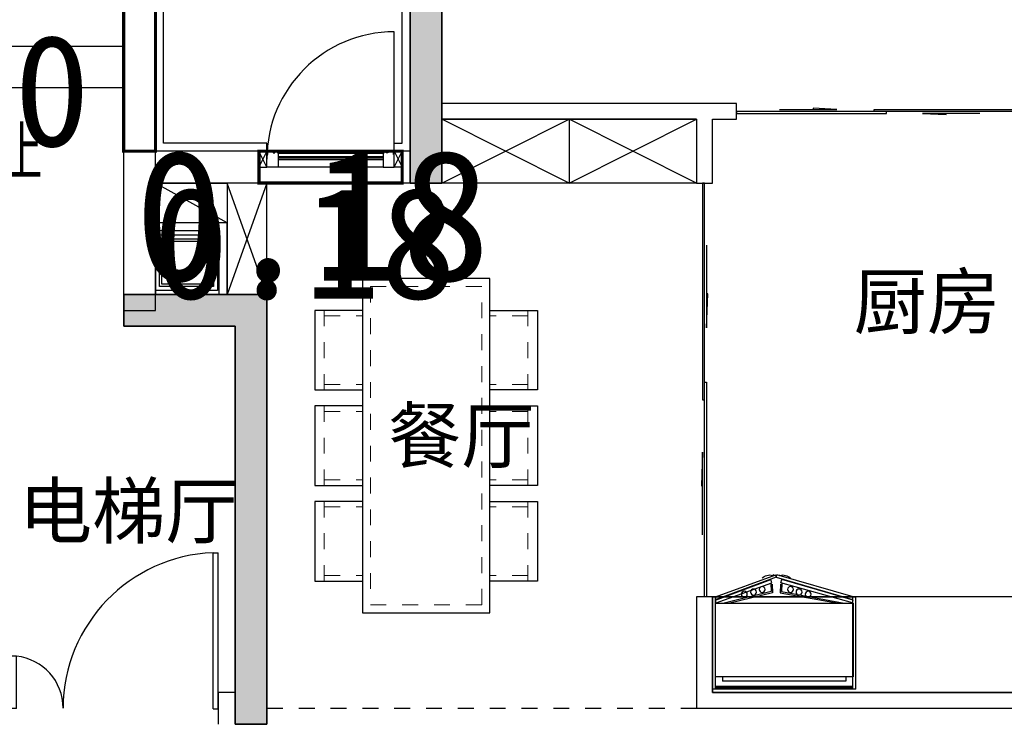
# Model space of a CAD drawing. Header units: millimetres. Extents: x 296296 to 297283, y 219875 to 220035.
# Tile 227 of 256: x 297173.92 to 297180.11, y 220009.99 to 220014.41. Entities that reach past the tile are written whole.
import ezdxf

# ---------------------------------------------------------------- set-up
doc = ezdxf.new("R2010")
doc.units = ezdxf.units.MM
for name, pattern in [('185洋房-中间套（报建版）-旧规$0$洋房户型$0$_DASH', [0.6000000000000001, 0.4, -0.2]), ('185洋房-中间套（报建版）-旧规$0$洋房户型$0$DASH', [0.35, 0.25, -0.1]), ('CONTINOUS', [0]), ('DASH', [0.35, 0.25, -0.1])]:
    doc.linetypes.add(name, pattern=pattern)
doc.layers.add('$面积结果', color=7, linetype='Continuous')
doc.layers.add('面校面积', color=1, linetype='CONTINOUS', lineweight=0)
doc.layers.add('面积-基底-基底-1', color=11, linetype='Continuous', lineweight=0)
doc.styles.add('_TCH_DIM', font='SIMPLEX', dxfattribs={"bigfont": 'GBCBIG'})
doc.styles.add('dw', font='simhei.ttf')
doc.styles.get("Standard").update_dxf_attribs({"font": 'arial.ttf'})

# ---------------------------------------------------------------- blocks, each defined once
blk = doc.blocks.new('*U14')
at = {"lineweight": -2}
blk.add_hatch(color=253, dxfattribs=at).paths.add_polyline_path([(0, 200), (700, 0), (0, 0)])
at = {"color": 253, "linetype": 'DASH', "lineweight": -2}
blk.add_line((1050, 806.2177826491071), (700, 200), dxfattribs=at)
at = {"color": 253, "lineweight": -2}
for p, q in [((700, 200), (93.7822173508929, 550)), ((0, 200), (0, 0)), ((700, 200), (0, 200)), ((0, 200), (700, 0)), ((700, 0), (700, 200)), ((0, 0), (700, 0))]:
    blk.add_line(p, q, dxfattribs=at)
at = {"color": 253, "linetype": 'DASH', "lineweight": -2}
blk.add_arc((700, 200), 700, 60.00000000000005, 180, dxfattribs=at)
blk = doc.blocks.new('$DORLIB2D$00000127')
at = {"color": 253, "lineweight": -2}
for points in [[(-0.5333333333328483, 0.7948983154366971), (-0.5333333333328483, 0.690405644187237)], [(-0.0333333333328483, 0.7948983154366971), (-0.5333333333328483, 0.7948983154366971)], [(-0.0333333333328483, 0.7948983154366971), (-0.0333333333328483, 0.690405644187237)], [(0.5333333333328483, 0.7948983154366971), (0.0333333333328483, 0.7948983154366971)], [(0.0333333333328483, 0.7948983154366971), (0.0333333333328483, 0.690405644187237)], [(0.5333333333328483, 0.7948983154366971), (0.5333333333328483, 0.690405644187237)], [(-0.0333333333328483, 0.690405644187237), (-0.5333333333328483, 0.690405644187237)], [(0.5333333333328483, 0.690405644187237), (0.0333333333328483, 0.690405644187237)], [(0.5, 0.4999999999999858), (-0.5, 0.4999999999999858)]]:
    blk.add_lwpolyline(points, dxfattribs=at)
blk = doc.blocks.new('$DORLIB2D$00000116')
at = {"color": 253, "lineweight": -2}
for p, q in [((-0.4999999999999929, 7.1e-15), (-0.146446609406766, 0.353553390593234)), ((0.5000000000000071, 7.1e-15), (0.1464466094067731, 0.353553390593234))]:
    blk.add_line(p, q, dxfattribs=at)
for centre, radius, start, end in [((-0.4999999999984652, 4.832e-13), 0.4999999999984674, 0, 45), ((0.4999999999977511, 9.059e-13), 0.4999999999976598, 135, 180)]:
    blk.add_arc(centre, radius, start, end, dxfattribs=at)
blk = doc.blocks.new('洋房核心筒（标准层）')
at = {"color": 253}
for p, q in [((13399.99999975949, 9700.000023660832), (13400.00000002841, 13200.00000022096)), ((13400.00000002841, 13200.00000022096), (13600.00000002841, 13200.00000020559)), ((14930.00000002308, 13200.00000001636), (13599.99999987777, 13200.00000002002)), ((13599.99999987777, 13200.00000002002), (13599.99999987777, 11879.99999977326)), ((13599.99999975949, 9700.000023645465), (13600.00000002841, 13200.00000020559)), ((15926.98729813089, 13199.99999989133), (14930.00000002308, 13200.00000001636)), ((14929.99999986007, 11900.00000001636), (14930.00000002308, 13200.00000001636)), ((15189.99999986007, 11899.99999998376), (15190.00000002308, 13199.99999998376)), ((15449.99999986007, 11899.99999995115), (15450.00000002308, 13199.99999995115)), ((15709.99999986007, 11899.99999991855), (15710.00000002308, 13199.99999991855)), ((16275.05942885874, 12597.12138459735), (15926.98729813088, 13199.99999989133)), ((17270.00000002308, 13199.99999972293), (16042.45735196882, 13199.99999987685)), ((16375.05942886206, 12623.91630382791), (16042.45735196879, 13199.99999987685)), ((16229.99999998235, 12875.16660483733), (16230.00000002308, 13199.99999985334)), ((16489.99999992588, 12424.83339483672), (16490.00000002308, 13199.99999982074)), ((16749.99999986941, 11974.50018483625), (16750.00000002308, 13199.99999978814)), ((17009.99999986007, 11899.99999975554), (17010.00000002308, 13199.99999975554)), ((17269.99999986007, 11899.99999972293), (17270.00000002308, 13199.99999972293)), ((18600.00000003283, 13199.99999955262), (17269.99999994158, 13199.99999972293)), ((18599.9999998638, 11879.99999964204), (18600.00000003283, 13199.99999955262)), ((18599.99999976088, 9700.000023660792), (18600.00000002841, 13199.9999995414)), ((18600.00000002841, 13199.9999995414), (18800.00000002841, 13199.99999952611)), ((18799.99999976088, 9700.000023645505), (18800.00000002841, 13199.99999952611)), ((15969.99999986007, 11899.99999988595), (15970.00000001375, 13125.49981483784)), ((16229.99999986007, 11899.99999985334), (16229.99999995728, 12675.16660483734)), ((16455.45941541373, 12645.45941528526), (16275.05942885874, 12597.12138459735)), ((16282.56718102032, 12439.41447386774), (16455.45941541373, 12645.45941528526)), ((16454.91873227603, 12485.5959328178), (16282.56718102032, 12439.41447386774)), ((16677.54264791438, 11899.99999979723), (16354.91873227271, 12458.80101358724)), ((16793.01270175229, 11899.99999978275), (16454.91873227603, 12485.5959328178)), ((16489.99999986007, 11899.99999982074), (16489.9999999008, 12224.83339483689)), ((13599.99999987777, 11879.9999998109), (13599.9999998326, 11099.9999998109)), ((14899.99999987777, 11879.99999973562), (13599.99999987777, 11879.9999998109)), ((14899.99999987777, 11900.00000002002), (14929.99999986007, 11900.00000001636)), ((14899.99999987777, 11879.99999973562), (14899.99999987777, 11900.00000002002)), ((14899.99999983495, 11100.00000003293), (14899.99999988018, 11900.00000003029)), ((15999.99999988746, 11899.99999988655), (14899.99999988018, 11900.00000003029)), ((14899.99999987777, 11879.99999973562), (14899.9999998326, 11099.99999973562)), ((16677.54264791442, 11899.99999979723), (14929.99999986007, 11900.00000001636)), ((17299.99999987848, 11899.99999971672), (15999.99999988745, 11899.99999988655)), ((17269.99999986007, 11899.99999972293), (16793.01270175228, 11899.99999978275)), ((17269.99999986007, 11899.99999972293), (17299.99999986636, 11899.99999971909)), ((17299.99999986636, 11899.99999971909), (17299.9999998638, 11879.99999971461)), ((17299.99999983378, 11099.99999971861), (17299.99999987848, 11899.99999971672)), ((17299.99999982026, 11099.99999971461), (17299.9999998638, 11879.99999971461)), ((17299.9999998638, 11879.99999971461), (18599.9999998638, 11879.99999964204)), ((18599.99999982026, 11099.99999964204), (18599.9999998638, 11879.99999964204)), ((14999.9999998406, 11200.00000001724), (14999.99999987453, 11800.00000001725)), ((15899.9999998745, 11799.99999989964), (14999.99999987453, 11800.00000001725)), ((15899.99999985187, 11399.99999988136), (15899.9999998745, 11799.99999989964)), ((17199.99999987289, 11799.9999997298), (15999.99999987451, 11799.99999988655)), ((15999.99999985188, 11399.99999986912), (15999.99999987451, 11799.99999988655)), ((17199.99999983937, 11199.99999972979), (17199.99999987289, 11799.9999997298)), ((14899.99999986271, 11619.99999973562), (13599.99999986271, 11619.9999998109)), ((17299.99999984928, 11619.99999971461), (18599.99999984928, 11619.99999964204)), ((15649.99999984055, 11199.99999991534), (15649.99999985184, 11399.99999991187)), ((15899.99999985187, 11399.99999988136), (15649.99999985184, 11399.99999991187)), ((16599.99999985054, 11399.99999979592), (15999.99999985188, 11399.99999986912)), ((16599.99999983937, 11199.99999979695), (16599.99999985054, 11399.99999979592)), ((14899.99999984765, 11359.99999973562), (13599.99999984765, 11359.9999998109)), ((17299.99999983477, 11359.99999971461), (18599.99999983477, 11359.99999964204)), ((15749.99999983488, 11099.99999989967), (15749.99999984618, 11299.99999989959)), ((15999.99999984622, 11299.99999986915), (15749.99999984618, 11299.99999989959)), ((16499.99999984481, 11299.99999980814), (15999.99999984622, 11299.99999986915)), ((16499.99999983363, 11099.99999980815), (16499.99999984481, 11299.99999980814)), ((14999.99999985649, 11100.00000001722), (14999.99999987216, 11200.00000001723)), ((15649.99999984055, 11199.99999991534), (15599.99999987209, 11199.99999992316)), ((15599.99999987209, 11199.99999992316), (15599.99999985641, 11099.99999992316)), ((16599.99999980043, 11099.99999979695), (16599.99999981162, 11199.99999979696)), ((17199.99999983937, 11199.99999972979), (17199.99999980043, 11099.9999997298)), ((14899.9999998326, 11099.99999973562), (13599.9999998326, 11099.9999998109)), ((14899.99999983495, 11100.00000003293), (14999.99999985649, 11100.00000001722)), ((15599.99999985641, 11099.99999992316), (15749.99999983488, 11099.99999989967)), ((16499.99999983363, 11099.99999980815), (16599.99999980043, 11099.99999979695)), ((17199.99999980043, 11099.9999997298), (17299.99999983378, 11099.99999971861)), ((17299.99999982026, 11099.99999971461), (18599.99999982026, 11099.99999964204)), ((14874.99999968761, 9800.000023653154), (14874.99999965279, 9185.000023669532)), ((17324.99999968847, 9800.000023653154), (14874.99999968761, 9800.000023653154)), ((17324.99999965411, 9185.000023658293), (17324.99999968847, 9800.000023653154)), ((13399.99999975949, 9700.000023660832), (13599.99999975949, 9700.000023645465)), ((18599.99999976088, 9700.000023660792), (18799.99999976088, 9700.000023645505)), ((15074.99999965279, 9185.00002365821), (15074.99999967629, 9600.000023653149)), ((17124.9999996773, 9600.000023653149), (15074.99999967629, 9600.000023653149)), ((17124.9999996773, 9600.000023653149), (17124.99999965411, 9185.000023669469)), ((14874.99999965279, 9185.000023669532), (15074.99999965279, 9185.00002365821)), ((17124.99999965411, 9185.000023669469), (17324.99999965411, 9185.000023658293)), ((15074.9999995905, 8085.000023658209), (14874.9999995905, 8085.000023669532)), ((14874.9999995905, 8085.000023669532), (14874.99999953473, 7100.000023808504)), ((15074.99999954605, 7300.000023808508), (15074.9999995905, 8085.000023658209)), ((17324.99999959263, 8085.000023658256), (17124.99999959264, 8085.000023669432)), ((17124.99999959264, 8085.000023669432), (17124.99999954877, 7300.000023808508)), ((17324.9999995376, 7100.000023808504), (17324.99999959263, 8085.000023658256)), ((17124.99999954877, 7300.000023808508), (15074.99999954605, 7300.000023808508)), ((17324.9999995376, 7100.000023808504), (14874.99999953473, 7100.000023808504))]:
    blk.add_line(p, q, dxfattribs=at)
at = {"color": 253, "lineweight": -2}
for p, q in [((16874.99999966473, 9375.000023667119), (15324.99999966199, 9375.000023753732)), ((15324.99999966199, 9375.000023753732), (15324.99999957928, 7895.000023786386)), ((16874.99999958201, 7895.000023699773), (15324.99999966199, 9375.000023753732)), ((16874.99999966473, 9375.000023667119), (15324.99999957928, 7895.000023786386)), ((16874.99999958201, 7895.000023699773), (16874.99999966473, 9375.000023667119)), ((15324.99999957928, 7895.000023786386), (16874.99999958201, 7895.000023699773)), ((16564.99999957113, 7710.000023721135), (15634.9999995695, 7710.000023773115)), ((15634.9999995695, 7710.000023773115), (15634.99999955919, 7525.000023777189)), ((16564.99999956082, 7525.000023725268), (16564.99999957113, 7710.000023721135)), ((15634.99999955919, 7525.000023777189), (16564.99999956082, 7525.000023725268))]:
    blk.add_line(p, q, dxfattribs=at)
at = {"color": 253}
for points in [[(14249.99999982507, 10969.99999977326, 0, 0, 0), (14249.99999987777, 12550.00000002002, 0, 0, 0), (16229.99999994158, 12549.99999985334, 0, 80.00000000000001, 0), (15929.99999994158, 12549.9999998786, 0, 0, 0)], [(17949.999999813, 10969.99999967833, 0, 0, 0), (17949.99999994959, 12549.99999963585, 0, 0, 0), (16489.99999994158, 12549.99999982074, 0, 80.00000000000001, 0), (16789.99999994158, 12549.99999982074, 0, 0, 0)]]:
    blk.add_lwpolyline(points, format="xyseb", dxfattribs=at)
at = {"color": 253, "lineweight": -2}
blk.add_lwpolyline([(17299.99999980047, 11099.99992195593), (17299.99999989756, 11899.99999971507), (14899.99999988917, 11900.00000006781), (14899.99999977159, 11100.0000000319)], dxfattribs=at)
blk.add_lwpolyline([(15749.99999983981, 11299.99999997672), (16499.99999983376, 11299.99999997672), (16499.99999983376, 11099.99999980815), (15749.99999983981, 11099.99999980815)], close=True, dxfattribs=at)
at = {"color": 253, "lineweight": -2, "xscale": -1, "rotation": 180}
blk.add_blockref('*U14', (15774.94990664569, 11299.98568751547), dxfattribs=at)
at = {"color": 253}
for name, p, xscale, yscale, zscale, rotation in [('$DORLIB2D$00000116', (15299.99999986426, 11149.9999999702), 600, 600, 600, 179.9999999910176), ('$DORLIB2D$00000116', (16899.999999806, 11149.99999976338), -600, 600, -600, 179.9999999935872), ('$DORLIB2D$00000127', (14974.99999962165, 8635.000023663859), 1100, -200, 1100, 89.99999999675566), ('$DORLIB2D$00000127', (17224.99999962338, 8635.000023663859), 1100, 200, 1100, 89.99999999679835)]:
    blk.add_blockref(name, p, dxfattribs=dict(at, xscale=xscale, yscale=yscale, zscale=zscale, rotation=rotation))
at = {"color": 253, "style": '_TCH_DIM'}
for s, p in [('电', (15184.66559205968, 11273.07109868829)), ('水', (16787.66644105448, 11273.07109868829)), ('上', (17845.74468065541, 10519.89999967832)), ('下', (14155.05319131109, 10519.89999977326)), ('电梯', (15884.71652595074, 8513.51764473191))]:
    blk.add_text(s, height=337.5886524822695, dxfattribs=at).set_placement(p)
blk = doc.blocks.new('wy53eu64i765i57i78i')
blk.add_hatch(color=253).paths.add_polyline_path([(970374.8556005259, 192958.4369168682), (970374.8467965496, 190058.4376608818), (970574.8467965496, 190058.4376608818), (970574.8556005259, 192758.4369128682), (971174.8564829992, 192758.4377494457), (971174.8564829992, 192958.4377494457)])
blk.add_hatch(color=253).paths.add_polyline_path([(969274.8555045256, 189158.4377288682), (969274.8555045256, 186658.4377868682), (969474.8555045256, 186658.4377868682), (969474.8555045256, 189358.4377288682), (968574.8600675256, 189358.4377288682), (968574.8600675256, 189158.4377288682)], flags=0)
at = {"color": 253}
for points in [[(970374.8556005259, 192958.4369168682), (970374.8467965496, 190058.4376608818), (970574.8467965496, 190058.4376608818), (970574.8556005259, 192758.4369128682), (971174.8564829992, 192758.4377494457), (971174.8564829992, 192958.4377494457), (970374.8556005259, 192958.4369168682)], [(969274.8555045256, 189158.4377288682), (969274.8555045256, 186658.4377868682), (969474.8555045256, 186658.4377868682), (969474.8555045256, 189358.4377288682), (968574.8600675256, 189358.4377288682), (968574.8600675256, 189158.4377288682), (969274.8555045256, 189158.4377288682)]]:
    blk.add_lwpolyline(points, close=True, dxfattribs=at)
blk = doc.blocks.new('sayea5yuteaytuytrauyt')
h = blk.add_hatch()
h.set_pattern_fill('钢筋混凝土', color=253, scale=100)
h.set_pattern_definition([(45, (0, 0), (-176.7766952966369, 176.7766952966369), []), (49.99999999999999, (0, 0), (717.2601826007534, -62.75213498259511), [75, -825]), (355, (0, 0), (-138.751333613, 752.1921337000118), [60, -660]), (100.4514, (59.77168, -5.22934), (578.5093817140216, 689.4395420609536), [63.74019000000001, -701.142112]), (46.1842, (0, 200), (1067.241048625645, -165.5190143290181), [112.5, -1237.5]), (96.63560000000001, (88.936745, 186.206693), (934.6627055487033, 974.1178709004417), [95.610288, -1051.713]), (351.1842, (0, 200), (934.6619451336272, 974.1186009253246), [90, -990]), (21, (100, 150), (596.9070521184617, -402.6188906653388), [75, -825]), (326.0000000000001, (100, 150), (243.3153319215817, 725.150045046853), [60, -660]), (71.4514, (149.742233, 116.448394), (840.22262858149, 322.5304967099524), [63.74019000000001, -701.142112]), (37.5, (0, 0), (12.15985531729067, 332.8938538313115), [0, -652, 0, -670, 0, -662.5]), (7.5, (0, 0), (263.0695374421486, 394.4117118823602), [0, -382, 0, -637, 0, -252.5]), (327.5, (-223, 0), (533.822436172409, -22.55487173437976), [0, -250, 0, -780, 0, -1035]), (317.5, (-323, 0), (583.1861693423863, 100.1049823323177), [0, -325, 0, -518, 0, -735])])
h.paths.add_polyline_path([(1007424.854593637, 89058.43775986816), (1007424.854593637, 87258.43856486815), (1007174.854593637, 87258.43856486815), (1007174.854593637, 89058.43775986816)])
h.paths.add_polyline_path([(1021574.855280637, 89058.43775986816), (1021574.855280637, 87258.43856486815), (1021324.855280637, 87258.43856486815), (1021324.855280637, 89058.43775986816)])
h.paths.add_polyline_path([(989374.8548266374, 89058.43775186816), (989374.8548266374, 87258.43815686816), (989124.8548266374, 87258.43815686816), (989124.8548266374, 89058.43775186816)])
h.paths.add_polyline_path([(1039624.855051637, 89058.43775186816), (1039624.855051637, 87258.43815686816), (1039374.855051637, 87258.43815686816), (1039374.855051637, 89058.43775186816)])
h.paths.add_polyline_path([(1014474.854936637, 87858.43815686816), (1014474.854936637, 84858.43816086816), (1014274.854936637, 84858.43816086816), (1014274.854936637, 87858.43815686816)])
h.paths.add_polyline_path([(1044574.854944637, 92958.43692786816), (1044574.854944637, 91158.43691286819), (1044374.854944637, 91158.43691286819), (1044374.854944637, 92758.43691286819), (1044074.854822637, 92758.43691286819), (1044074.854822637, 92958.43691286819)])
h.paths.add_polyline_path([(984374.8549336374, 92758.43691286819), (984374.8549336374, 91158.43691286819), (984174.8549336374, 91158.43691286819), (984174.8548116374, 92958.43691286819), (984674.8550556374, 92958.43691286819), (984674.8550556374, 92758.43691286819)])
h.paths.add_polyline_path([(1027974.850721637, 92758.43691286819), (1027974.850721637, 91258.40206186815), (1027774.850721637, 91258.40206186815), (1027774.850721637, 92958.43691286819), (1028324.850721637, 92958.43691286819), (1028324.850721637, 92758.43691286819)])
h.paths.add_polyline_path([(1000974.859155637, 92958.43691286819), (1000974.859155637, 91258.40206186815), (1000774.859155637, 91258.40206186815), (1000774.859155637, 92758.43691286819), (1000424.859155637, 92758.43691286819), (1000424.859155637, 92958.43691286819)])
h.paths.add_polyline_path([(1033174.859613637, 92958.43691286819), (1033174.859613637, 91258.40205786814), (1032974.859613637, 91258.40205786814), (1032974.859613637, 92758.43691286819), (1032624.859613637, 92758.43691286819), (1032624.859613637, 92958.43691286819)])
h.paths.add_polyline_path([(995774.8502636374, 92758.43691286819), (995774.8502636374, 91258.40205786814), (995574.8502636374, 91258.40205786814), (995574.8502636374, 92958.43691286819), (996124.8502636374, 92958.43691286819), (996124.8502636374, 92758.43691286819)])
h.paths.add_polyline_path([(1014874.854936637, 80258.43772586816), (1014874.854936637, 80058.43772586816), (1014274.854936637, 80058.43772586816), (1014274.854936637, 81858.43772586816), (1014474.854936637, 81858.43772586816), (1014474.854936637, 80258.43772586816)])
h.paths.add_polyline_path([(1046674.855165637, 92358.43775186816), (1046674.855165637, 90658.43777086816), (1046474.855165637, 90658.43777086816), (1046474.855165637, 92158.43775186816), (1046024.855051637, 92158.43775186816), (1046024.855051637, 92358.43775186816)])
h.paths.add_polyline_path([(982274.8547116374, 92158.43775186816), (982274.8547116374, 90658.43777086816), (982074.8547116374, 90658.43777086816), (982074.8547116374, 92358.43775186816), (982724.8548266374, 92358.43775186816), (982724.8548266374, 92158.43775186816)])
h.paths.add_polyline_path([(1042874.855566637, 80058.43772586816), (1042874.855604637, 79458.43791586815), (1042074.855596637, 79458.43791586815), (1042074.855596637, 79658.43791586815), (1042674.855566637, 79658.43791586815), (1042674.855528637, 80258.43772586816), (1043624.855539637, 80258.43772586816), (1043624.855539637, 80058.43772586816)])
h.paths.add_polyline_path([(1010674.855341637, 80058.43772586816), (1010674.855379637, 79458.43791586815), (1009874.855367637, 79458.43791586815), (1009874.855367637, 79658.43791586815), (1010474.855341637, 79658.43791586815), (1010474.855303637, 80258.43772586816), (1011424.855310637, 80258.43772586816), (1011424.855310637, 80058.43772586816)])
h.paths.add_polyline_path([(1018874.854505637, 79658.43791586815), (1018874.854505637, 79458.43791586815), (1018074.854498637, 79458.43791586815), (1018074.854536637, 80058.43772586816), (1017324.854563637, 80058.43772586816), (1017324.854563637, 80258.43772586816), (1018274.854536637, 80258.43773286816), (1018274.854536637, 79658.43791586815)])
h.paths.add_polyline_path([(986674.8542806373, 79658.43791586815), (986674.8542806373, 79458.43791586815), (985874.8542736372, 79458.43791586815), (985874.8543116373, 80058.43772586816), (985124.8543376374, 80058.43772586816), (985124.8543376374, 80258.43772586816), (986074.8543116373, 80258.43773286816), (986074.8543116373, 79658.43791586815)])
h.paths.add_polyline_path([(1016574.855280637, 92758.43691286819), (1016574.855280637, 91158.43691286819), (1016374.855280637, 91158.43691286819), (1016374.855280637, 92158.43775186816), (1016074.855051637, 92158.43775186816), (1016074.855051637, 92358.43775186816), (1016374.855280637, 92358.43775186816), (1016374.855280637, 92958.43691286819), (1016874.855280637, 92958.43691286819), (1016874.855280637, 92758.43691286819)])
h.paths.add_polyline_path([(1012374.854593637, 92158.43775186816), (1012374.854593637, 91158.43691286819), (1012174.854593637, 91158.43691286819), (1012174.854593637, 92758.43691286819), (1011874.854593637, 92758.43691286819), (1011874.854593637, 92958.43691286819), (1012374.854593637, 92958.43691286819), (1012374.854593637, 92358.43775186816), (1012674.854826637, 92358.43775186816), (1012674.854826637, 92158.43775186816)])
h.paths.add_polyline_path([(1031699.854631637, 87258.43614286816), (1031699.854631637, 86658.43778686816), (1029249.854215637, 86658.43778686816), (1029249.854215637, 87258.43614286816), (1029449.854215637, 87258.43614286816), (1029449.854215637, 86858.43778286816), (1031499.854631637, 86858.43778286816), (1031499.854631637, 87258.43614286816)])
h.paths.add_polyline_path([(999499.8556616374, 87258.43614286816), (999499.8556616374, 86658.43778686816), (997049.8552426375, 86658.43778686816), (997049.8552426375, 87258.43614286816), (997249.8552426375, 87258.43614286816), (997249.8552426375, 86858.43778286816), (999299.8556616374, 86858.43778286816), (999299.8556616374, 87258.43614286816)])
h.paths.add_polyline_path([(1029449.854215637, 89158.43772886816), (1029449.854215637, 88743.43829786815), (1029249.854215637, 88743.43829786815), (1029249.854215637, 89358.43772886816), (1031699.854631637, 89358.43772886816), (1031699.854631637, 88743.43913286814), (1031499.854631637, 88743.43913286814), (1031499.854631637, 89158.43772886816)])
h.paths.add_polyline_path([(999499.8556616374, 89358.43772886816), (999499.8556616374, 88743.43829786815), (999299.8556616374, 88743.43829786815), (999299.8556616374, 89158.43772886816), (997249.8552426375, 89158.43772886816), (997249.8552426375, 88743.43913286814), (997049.8552426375, 88743.43913286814), (997049.8552426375, 89358.43772886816)])
h.paths.add_polyline_path([(1026174.845110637, 92958.43691286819), (1026174.845110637, 90058.43717586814), (1025974.845110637, 90058.43717586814), (1025974.845110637, 92758.43691286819), (1025574.850809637, 92758.43691286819), (1025574.850809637, 92958.43691286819)])
h.paths.add_polyline_path([(1002774.864763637, 92758.43691286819), (1002774.864763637, 90058.43717586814), (1002574.864763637, 90058.43717586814), (1002574.864763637, 92958.43691286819), (1003174.859068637, 92958.43691286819), (1003174.859068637, 92758.43691286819)])
h.paths.add_polyline_path([(993974.8547306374, 92958.43691686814), (993974.8547306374, 90058.44779286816), (993774.8547306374, 90058.44779286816), (993774.8547306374, 92758.43691286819), (993374.8515306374, 92758.43691286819), (993374.8515306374, 92958.43691286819)])
h.paths.add_polyline_path([(1034974.855142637, 92758.43691286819), (1034974.855142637, 90058.44779286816), (1034774.855142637, 90058.44779286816), (1034774.855142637, 92958.43691686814), (1035374.858343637, 92958.43691286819), (1035374.858343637, 92758.43691286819)])
h.paths.add_polyline_path([(1046674.855165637, 83408.43776386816), (1046674.855165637, 80058.43772586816), (1046074.855165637, 80058.43772586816), (1046074.855165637, 80258.43772586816), (1046474.855165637, 80258.43772586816), (1046474.855165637, 83408.43776386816)])
h.paths.add_polyline_path([(982674.8547116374, 80258.43772586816), (982674.8547116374, 80058.43772586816), (982074.8547116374, 80058.43772586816), (982074.8547116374, 83408.43776386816), (982274.8547116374, 83408.43776386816), (982274.8547116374, 80258.43772586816)])
h.paths.add_polyline_path([(1001674.854280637, 89358.43772886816), (1001674.854280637, 86658.43778686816), (1001474.854280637, 86658.43778686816), (1001474.854280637, 89158.43772886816), (1000774.859155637, 89158.43772886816), (1000774.859155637, 89358.43772886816)])
h.paths.add_polyline_path([(1027274.855596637, 89158.43772886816), (1027274.855596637, 86658.43778686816), (1027074.855596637, 86658.43778686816), (1027074.855596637, 89358.43772886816), (1027974.850721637, 89358.43772886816), (1027974.850721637, 89158.43772886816)])
h.paths.add_polyline_path([(995074.8548266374, 89158.43772886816), (995074.8548266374, 86658.43778686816), (994874.8548266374, 86658.43778686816), (994874.8548266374, 89358.43772886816), (995774.8502636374, 89358.43772886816), (995774.8502636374, 89158.43772886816)])
h.paths.add_polyline_path([(1033874.855051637, 89358.43772886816), (1033874.855051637, 86658.43778686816), (1033674.855051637, 86658.43778686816), (1033674.855051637, 89158.43772886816), (1032974.859613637, 89158.43772886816), (1032974.859613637, 89358.43772886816)])
h.paths.add_polyline_path([(989374.8548266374, 92958.43691286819), (989374.8548266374, 92158.43691286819), (988974.8548266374, 92158.43691286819), (988974.8548266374, 92958.43691286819)])
h.paths.add_polyline_path([(1007574.854593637, 92958.43691286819), (1007574.854593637, 92158.43691286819), (1007174.854593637, 92158.43691286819), (1007174.854593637, 92958.43691286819)])
h.paths.add_polyline_path([(995074.8548266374, 79658.43738986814), (995074.8548266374, 79258.43738986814), (994374.8548266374, 79258.43738986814), (994374.8548266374, 79658.43738986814)])
h.paths.add_polyline_path([(1002174.854280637, 79658.43738986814), (1002174.854280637, 79258.43738986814), (1001474.854280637, 79258.43738986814), (1001474.854280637, 79658.43738986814)])
h.paths.add_polyline_path([(1027274.855596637, 79658.43738986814), (1027274.855596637, 79258.43738986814), (1026574.855596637, 79258.43738986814), (1026574.855596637, 79658.43738986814)])
h.paths.add_polyline_path([(1034374.855051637, 79658.43738986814), (1034374.855051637, 79258.43738986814), (1033674.855051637, 79258.43738986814), (1033674.855051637, 79658.43738986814)])
h.paths.add_polyline_path([(1039774.855051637, 92958.43691286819), (1039774.855051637, 92158.43691286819), (1039374.855051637, 92158.43691286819), (1039374.855051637, 92958.43691286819)])
h.paths.add_polyline_path([(1021574.855280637, 92958.43691286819), (1021574.855280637, 92158.43691286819), (1021174.855280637, 92158.43691286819), (1021174.855280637, 92958.43691286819)])
at = {"color": 253}
for points in [[(1002774.864763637, 92758.43691286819), (1002774.864763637, 90058.43717586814), (1002574.864763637, 90058.43717586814), (1002574.864763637, 92958.43691286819), (1003174.859068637, 92958.43691286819), (1003174.859068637, 92758.43691286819), (1002774.864763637, 92758.43691286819)], [(1001674.854280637, 89358.43772886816), (1001674.854280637, 86658.43778686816), (1001474.854280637, 86658.43778686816), (1001474.854280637, 89158.43772886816), (1000774.859155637, 89158.43772886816), (1000774.859155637, 89358.43772886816), (1001674.854280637, 89358.43772886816)]]:
    blk.add_lwpolyline(points, close=True, dxfattribs=at)
blk = doc.blocks.new('4uyh5uj6kj67j75rykjtuk7tsik76ykj')
at = {"color": 253}
for s, p in [('厨房', (830361.0938889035, 431145.4245719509)), ('餐厅', (827435.5669531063, 430303.3757845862)), ('电梯厅', (825115.9975653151, 429830))]:
    blk.add_text(s, height=337.5886524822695, dxfattribs=at).set_placement(p)
blk = doc.blocks.new('185洋房-中间套（报建版）-旧规$0$jj-yd')
at = {"color": 253}
blk.add_lwpolyline([(174.9992594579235, -0.0025692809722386), (175.0021223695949, 389.9974307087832), (-174.9978776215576, 389.9999999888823), (-175.0007405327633, -8.731149e-10)], close=True, dxfattribs=at)
at = {"color": 253, "ltscale": 0.1}
for points in [[(149.9994429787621, 24.9976142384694), (150.0019388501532, 364.9976142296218), (-149.9980611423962, 364.9998164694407), (-150.0005570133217, 24.99981647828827)], [(149.9994429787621, 24.9976142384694), (150.0019388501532, 364.9976142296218), (-149.9980611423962, 364.9998164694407), (-150.0005570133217, 24.99981647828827)], [(134.9995530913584, 39.99772435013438), (135.0018287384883, 349.9977243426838), (-134.9981712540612, 349.9997063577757), (-135.0004469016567, 39.9997063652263)], [(134.9995530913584, 39.99772435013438), (135.0018287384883, 349.9977243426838), (-134.9981712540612, 349.9997063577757), (-135.0004469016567, 39.9997063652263)]]:
    blk.add_lwpolyline(points, close=True, dxfattribs=at)
blk.add_lwpolyline([(57.46153203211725, 40.25975236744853), (57.46256654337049, 60.25975235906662), (-62.53743343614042, 60.26229884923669), (-62.53846794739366, 40.26229885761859)], dxfattribs=at)
at = {"color": 253, "ltscale": 0.1, "extrusion": (-5.679113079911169e-34, -3.477453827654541e-50, -1)}
blk.add_lwpolyline([(0.0004469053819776, 39.99871535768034, 0, 50.00000000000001, 0), (-0.000111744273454, -10.00128463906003, 0, 0, 0)], format="xyseb", dxfattribs=at)
blk = doc.blocks.new('*U1203')
at = {"color": 253}
for p, q in [((799.9957036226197, 150), (-799.9957048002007, 150)), ((-799.9957048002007, 150), (-799.9957048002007, -250)), ((-799.9957048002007, -250), (-5.88790499e-07, 150)), ((0, -250), (-799.9957048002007, 150)), ((0, 150), (0, -250)), ((0, 150), (0, -250)), ((0, -250), (799.9957036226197, 150)), ((799.9957036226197, -250), (0, 150)), ((799.9957036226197, -250), (799.9957036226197, 150)), ((-799.9957048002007, -250), (799.9957036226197, -250))]:
    blk.add_line(p, q, dxfattribs=at)
blk = doc.blocks.new('185洋房-中间套（报建版）-旧规$0$185洋房-边套（报建版）$0$洋房户型$0$$0$900-660双开门冰箱A')
at = {"color": 253, "linetype": 'ByBlock'}
blk.add_wipeout([(-1647770.3013163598, 357301.7004947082), (-1647752.52353858, 357301.7004947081), (-1647752.52353858, 357881.69818314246), (-1648652.52353858, 357881.69537177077), (-1648652.52353858, 357301.7004947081), (-1648634.5232489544, 357301.7004947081), (-1648255.5604898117, 357163.85799865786), (-1648248.658648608, 357163.85799865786)], dxfattribs=at)
at = {"color": 253}
for p, q in [((-1647752.52353858, 357881.7004947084), (-1648652.52353858, 357881.7004947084)), ((-1648652.52353858, 357881.7004947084), (-1648652.52353858, 357301.7004947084)), ((-1648634.7457608, 357881.7004947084), (-1648634.7457608, 357301.7004947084)), ((-1647770.30131636, 357872.8116058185), (-1648634.7457608, 357872.8116058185)), ((-1647770.30131636, 357863.9227169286), (-1648634.7457608, 357863.9227169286)), ((-1647814.331791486, 357831.5484286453), (-1648589.887347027, 357831.5484286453)), ((-1648589.887347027, 357804.5876135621), (-1648589.887347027, 357831.5484286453)), ((-1647814.331791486, 357804.587613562), (-1647814.331791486, 357831.5484286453)), ((-1647770.30131636, 357881.7004947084), (-1647770.30131636, 357301.7004947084)), ((-1647752.52353858, 357881.7004947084), (-1647752.523538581, 357301.7004947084)), ((-1647752.52353858, 357881.7004947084), (-1647752.523538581, 357301.7004947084)), ((-1647752.52353858, 357881.7004947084), (-1647752.523538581, 357301.7004947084)), ((-1647769.887347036, 357804.587613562), (-1648634.331791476, 357804.587613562)), ((-1648634.331791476, 357804.587613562), (-1648634.331791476, 357341.1716699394)), ((-1648634.331791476, 357797.9209468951), (-1648634.331791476, 357365.6161143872)), ((-1647769.887347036, 357341.1716699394), (-1647769.887347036, 357804.587613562)), ((-1648629.988177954, 357339.5970792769), (-1648634.7457608, 357321.8415383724)), ((-1648634.331791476, 357341.1716699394), (-1647769.887347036, 357341.1716699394)), ((-1648629.988177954, 357339.5970792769), (-1648280.620129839, 357212.9486876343)), ((-1648283.951737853, 357268.1713068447), (-1648578.584328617, 357341.1716699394)), ((-1648275.502140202, 357275.0889415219), (-1648543.758474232, 357340.292164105)), ((-1648228.716998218, 357275.0889415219), (-1647860.460664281, 357340.2921641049)), ((-1647774.230960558, 357339.5970792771), (-1648223.599008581, 357212.9486876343)), ((-1648220.267400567, 357268.1713068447), (-1647825.634809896, 357341.1716699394)), ((-1647774.230960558, 357339.5970792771), (-1647769.473377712, 357321.8415383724)), ((-1648652.52353858, 357301.7004947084), (-1647752.523538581, 357301.7004947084)), ((-1648634.7457608, 357321.8415383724), (-1648286.371664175, 357191.4836692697)), ((-1648634.579287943, 357301.7208781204), (-1648255.560489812, 357163.8579986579)), ((-1648630.458015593, 357316.8721521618), (-1648634.523248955, 357301.7004947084)), ((-1648252.10956921, 357176.737009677), (-1648630.458015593, 357316.8721521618)), ((-1648278.319516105, 357221.5346949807), (-1648275.502140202, 357275.0889415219)), ((-1648252.10956921, 357176.737009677), (-1647773.761122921, 357316.8721521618)), ((-1647769.639850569, 357301.7208781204), (-1648248.658648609, 357163.8579986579)), ((-1648225.899622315, 357221.5346949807), (-1648228.716998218, 357275.0889415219)), ((-1647769.473377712, 357321.8415383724), (-1648217.847474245, 357191.4836692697)), ((-1647773.761122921, 357316.8721521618), (-1647769.695889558, 357301.7004947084)), ((-1648286.624227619, 357217.3711364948), (-1648283.951737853, 357268.1713068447)), ((-1648280.620129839, 357212.9486876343), (-1648286.371664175, 357191.4836692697)), ((-1648223.599008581, 357212.9486876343), (-1648217.847474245, 357191.4836692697)), ((-1648217.594910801, 357217.3711364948), (-1648220.267400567, 357268.1713068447)), ((-1648267.25398932, 357163.8769408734), (-1648275.271829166, 357166.0253145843)), ((-1648252.10956921, 357176.737009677), (-1648255.560489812, 357163.8579986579)), ((-1648252.10956921, 357176.737009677), (-1648248.658648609, 357163.8579986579)), ((-1648236.965149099, 357163.8769408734), (-1648228.947309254, 357166.0253145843))]:
    blk.add_line(p, q, dxfattribs=at)
for centre in [(-1648452.803461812, 357285.0089766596), (-1648395.143145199, 357270.9551452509), (-1648340.998142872, 357254.7930045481), (-1648163.220995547, 357254.7930045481), (-1648109.07599322, 357270.9551452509), (-1648051.415676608, 357285.0089766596)]:
    blk.add_circle(centre, 18.68250409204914, dxfattribs=at)
for centre, start, end in [((-1648292.768500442, 357233.5068300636), 225.4643805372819, 284.5356194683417), ((-1648211.450637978, 357233.5068300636), 255.4643805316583, 314.5356194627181)]:
    blk.add_arc(centre, 69.7129000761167, start, end, dxfattribs=at)
blk = doc.blocks.new('*U1207')
at = {"color": 253, "linetype": '185洋房-中间套（报建版）-旧规$0$洋房户型$0$DASH', "lineweight": 13, "ltscale": 0.2}
for p, q in [((200, 240), (699.8967938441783, 240)), ((234.8967938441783, 239.9999999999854), (234.8967938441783, 0)), ((665, 239.9999999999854), (665, 0)), ((800, 240), (1299.896793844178, 240)), ((834.8967938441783, 239.9999999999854), (834.8967938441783, 0)), ((1265, 239.9999999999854), (1265, 0)), ((1400, 240), (1899.896793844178, 240)), ((1434.896793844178, 239.9999999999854), (1434.896793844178, 0)), ((1865, 239.9999999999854), (1865, 0)), ((234.8967938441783, -1039.999999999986), (234.8967938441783, -800)), ((665, -1039.999999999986), (665, -800)), ((834.8967938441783, -1039.999999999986), (834.8967938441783, -800)), ((1265, -1039.999999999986), (1265, -800)), ((1434.896793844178, -1039.999999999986), (1434.896793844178, -800)), ((1865, -1039.999999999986), (1865, -800)), ((200, -1040), (699.8967938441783, -1040)), ((800, -1040), (1299.896793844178, -1040)), ((1400, -1040), (1899.896793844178, -1040))]:
    blk.add_line(p, q, dxfattribs=at)
at = {"color": 253, "ltscale": 300}
for points in [[(700, 0), (700, 300), (200, 300), (200, 0)], [(1300, 0), (1300, 300), (800, 300), (800, 0)], [(1900, 0), (1900, 300), (1400, 300), (1400, 0)], [(700, -800), (700, -1100), (200, -1100), (200, -800)], [(1300, -800), (1300, -1100), (800, -1100), (800, -800)], [(1900, -800), (1900, -1100), (1400, -1100), (1400, -800)]]:
    blk.add_lwpolyline(points, dxfattribs=at)
blk.add_lwpolyline([(0, 0), (2100, 0), (2100, -800), (0, -800)], close=True, dxfattribs=at)
at = {"color": 253, "linetype": '185洋房-中间套（报建版）-旧规$0$洋房户型$0$DASH', "lineweight": 13, "ltscale": 0.3}
blk.add_lwpolyline([(50, -50), (2050, -50), (2050, -750), (50, -750)], close=True, dxfattribs=at)
blk = doc.blocks.new('185洋房-中间套（报建版）-旧规$0$洋房户型$0$$DorLib2D$00000225')
at = {"color": 253}
for p, q in [((0.4750000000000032, -0.0014478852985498), (0.4750000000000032, 0.7521225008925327)), ((0.4750000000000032, 0.7521225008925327), (0.5000000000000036, 0.7521225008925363)), ((0.5000000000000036, -0.0014478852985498), (0.5000000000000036, 0.7521225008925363)), ((-0.4999999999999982, -3.6e-15), (-0.5, 0.252035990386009)), ((-0.4750000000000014, 0.252035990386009), (-0.5, 0.252035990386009)), ((-0.4749999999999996, -3.6e-15), (-0.4750000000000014, 0.252035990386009)), ((-0.4749999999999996, -3.6e-15), (-0.4999999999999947, -3.6e-15)), ((0.4750000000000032, -0.0014478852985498), (0.4999999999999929, -0.0014478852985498))]:
    blk.add_line(p, q, dxfattribs=at)
for centre, radius, start, end in [((0.5046168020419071, -0.0019208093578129), 0.7546247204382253, 92.24926861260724, 179.7237749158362), ((-0.5007908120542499, 0.0025725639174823), 0.2507930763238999, 359.7898704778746, 84.09743784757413)]:
    blk.add_arc(centre, radius, start, end, dxfattribs=at)
blk = doc.blocks.new('185洋房-中间套（报建版）-旧规$0$185洋房-边套（报建版）$0$洋房户型$0$$DORLIB2D$00000131')
at = {"color": 253, "lineweight": -2}
for p, q in [((0.1499999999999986, 0.125), (0.2319490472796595, 0.1972603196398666)), ((0.2319490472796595, 0.1972603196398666), (0.2319490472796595, 0.125)), ((-0.5000000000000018, 0.125), (-0.5000000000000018, 0)), ((0.0192439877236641, 0.125), (-0.5000000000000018, 0.125)), ((0.0192439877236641, 0), (0.0192439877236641, 0.125)), ((0.3499999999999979, 0.125), (0.1499999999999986, 0.125)), ((-0.5000000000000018, 0), (0.0192439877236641, 0)), ((-0.0239902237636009, 0), (0.4999999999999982, 0)), ((-0.0239902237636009, -0.125), (-0.0239902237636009, 0)), ((0.4999999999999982, 0), (0.4999999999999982, -0.125)), ((-0.3500000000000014, -0.125), (-0.1500000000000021, -0.125)), ((-0.2319490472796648, -0.1972603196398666), (-0.2319490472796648, -0.125)), ((-0.1500000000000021, -0.125), (-0.2319490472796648, -0.1972603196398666)), ((0.4999999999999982, -0.125), (-0.0239902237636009, -0.125))]:
    blk.add_line(p, q, dxfattribs=at)
blk = doc.blocks.new('185洋房-中间套（报建版）-旧规')
at = {"color": 253, "linetype": 'Continuous'}
for p, q in [((20400.00759187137, 10999.99959917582), (20399.99922599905, 13199.99963090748)), ((20600.00759187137, 10999.99997944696), (20599.9992259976, 13200.00039144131)), ((20400.00947418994, 10699.99997944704), (20400.00759187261, 10999.99935200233)), ((22299.9999414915, 10999.99997956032), (20600.00759187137, 10999.99997944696)), ((22450.00043311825, 10999.99997957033), (22299.9999414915, 10999.99997956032)), ((22450.00043312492, 10899.99997957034), (22450.00043311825, 10999.99997957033)), ((20600.0107290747, 10499.99997946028), (20600.00821931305, 10899.99997944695)), ((22199.9999414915, 10899.99997955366), (20600.00821931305, 10899.99997944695)), ((22199.9999414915, 10899.99997955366), (22199.9999414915, 10499.99997954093)), ((22299.9999414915, 10899.99997956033), (22450.00043312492, 10899.99997957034)), ((22299.9999414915, 10499.99997954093), (22299.9999414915, 10899.99997956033)), ((18600.01528048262, 9599.99997953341), (18600.00958371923, 10699.99997932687)), ((19450.01010160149, 10699.99997938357), (18600.00958371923, 10699.99997932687)), ((19450.01010161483, 10499.99997938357), (19450.01010160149, 10699.99997938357)), ((20400.00947418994, 10699.99997944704), (20350.0101016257, 10699.99997944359)), ((20350.01010163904, 10499.99997944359), (20350.0101016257, 10699.99997944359)), ((18800.01424471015, 9799.999979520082), (18800.01061949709, 10499.9999793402)), ((19450.01010161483, 10499.99997938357), (18800.01061949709, 10499.9999793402)), ((20600.0107290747, 10499.99997946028), (20350.01010163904, 10499.99997944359)), ((22199.9999414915, 10499.99997954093), (22299.9999414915, 10499.99997954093)), ((19499.99993213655, 9799.9999794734), (18800.01424471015, 9799.999979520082)), ((19499.99993213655, 7099.999979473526), (19499.99993213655, 9799.9999794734)), ((19299.99993213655, 9599.999979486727), (18600.01528048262, 9599.99997953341)), ((19299.99993213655, 7299.999979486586), (19299.99993213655, 9599.999979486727)), ((22199.9999414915, 7899.999979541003), (22199.9999414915, 7199.999979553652)), ((19299.99993213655, 7299.999979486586), (19193.99665124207, 7299.999979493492)), ((19193.99665124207, 7299.999979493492), (19193.99665122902, 7099.99997949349)), ((25199.99993213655, 7199.99997975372), (22199.9999414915, 7199.999979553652))]:
    blk.add_line(p, q, dxfattribs=at)
at = {"color": 253}
for points in [[(19500.00052439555, 10700.00001304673), (19500.00052439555, 10750.00001304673), (18850.00052439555, 10750.00001304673), (18849.9999340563, 13399.99998606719)], [(20300.00052439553, 10700.00001304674), (20300.00052439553, 10750.00001304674), (20350.00052439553, 10750.00001304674), (20350.00052423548, 13250.00001304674), (20149.99992497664, 13250.00001304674), (20149.9999340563, 13400.00002142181)], [(19250.01528044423, 10249.99997952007), (18800.0152804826, 10499.99997948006)], [(19500.01528044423, 9799.999979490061), (19250.01528044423, 10499.99997945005)], [(19500.01528044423, 10499.99997943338), (19250.01528048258, 9799.999979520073)], [(20350.01010163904, 10499.99997944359), (19450.01010163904, 10499.99997944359)]]:
    blk.add_lwpolyline(points, dxfattribs=at)
for points in [[(18800.0152804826, 10499.99997948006), (19250.01528048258, 10499.99997948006), (19250.01528048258, 10249.99997952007), (18800.0152804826, 10249.99997952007)], [(19250.01528044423, 9799.999979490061), (19500.01528044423, 9799.999979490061), (19500.01528044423, 10499.99997949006), (19250.01528044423, 10499.99997949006)], [(18800.01528048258, 9799.999979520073), (19250.01528048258, 9799.999979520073), (19250.01528048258, 10249.99997952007), (18800.01528048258, 10249.99997952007)], [(18800.01528048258, 9799.999979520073), (19200.01528048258, 9799.999979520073), (19200.01528048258, 10199.99997952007), (18800.01528048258, 10199.99997952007)]]:
    blk.add_lwpolyline(points, close=True, dxfattribs=at)
at = {"color": 253, "linetype": '185洋房-中间套（报建版）-旧规$0$洋房户型$0$_DASH', "ltscale": 0.5}
blk.add_lwpolyline([(22199.99994152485, 7199.999979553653), (19499.99993216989, 7199.999979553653)], dxfattribs=at)
at = {"color": 253}
for name, p, xscale, yscale, zscale, rotation in [('185洋房-中间套（报建版）-旧规$0$185洋房-边套（报建版）$0$洋房户型$0$$DORLIB2D$00000131', (23350.00043312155, 10949.99997963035), 1800, -100, 100, 180.000000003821), ('185洋房-中间套（报建版）-旧规$0$洋房户型$0$$DorLib2D$00000225', (18543.99665123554, 7199.999979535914), -1300, -1300, 200, 179.999999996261)]:
    blk.add_blockref(name, p, dxfattribs=dict(at, xscale=xscale, yscale=yscale, zscale=zscale, rotation=rotation))
at = {"color": 253, "xscale": -1}
blk.add_blockref('*U1203', (21400.00423669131, 10749.99997957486), dxfattribs=at)
at = {"color": 253, "extrusion": (0, 0, -1), "zscale": -1}
for name, p, rotation in [('185洋房-中间套（报建版）-旧规$0$jj-yd', (-19190.02271465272, 10000.00477309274), 270), ('*U1207', (-20900.00089795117, 7799.99074609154), 90.00000000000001), ('185洋房-中间套（报建版）-旧规$0$185洋房-边套（报建版）$0$洋房户型$0$$0$900-660双开门冰箱A', (-1670952.53292722, 365201.6612747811), 180.000001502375)]:
    blk.add_blockref(name, p, dxfattribs=dict(at, rotation=rotation))
at = {"color": 253, "linetype": 'Continuous'}
for p, q in [((22299.9999414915, 7899.999979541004), (22199.9999414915, 7899.999979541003)), ((22299.9999414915, 7299.999979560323), (22299.9999414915, 7899.999979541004)), ((24999.99993213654, 7299.999979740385), (22299.9999414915, 7299.999979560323))]:
    blk.add_line(p, q, dxfattribs=at)
at = {"color": 253}
blk.add_lwpolyline([(22299.99994250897, 7900.004162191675), (22299.99994037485, 7300.001009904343), (24999.99982544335, 7299.999979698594), (25000.00043315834, 10899.99997972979), (24400.00043315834, 10899.99997972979), (24399.99996130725, 7900.002946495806)], close=True, dxfattribs=at)
at = {"color": 253, "xscale": 2600, "yscale": -100, "zscale": 100, "rotation": 90}
blk.add_blockref('185洋房-中间套（报建版）-旧规$0$185洋房-边套（报建版）$0$洋房户型$0$$DORLIB2D$00000131', (22249.9999414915, 9199.999979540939), dxfattribs=at)
blk = doc.blocks.new('*U1452')
at = {"color": 253}
for points in [[(8070.00000050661, 814.9999839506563), (8070.00000050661, 899.9999839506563), (8000.00000050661, 899.9999839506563), (8000.00000050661, 819.9999839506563), (8005.00000050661, 819.9999839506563), (8005.00000050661, 799.9999839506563), (8040.00000050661, 799.9999839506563), (8040.00000050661, 809.9999839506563), (8050.00000050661, 809.9999839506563), (8050.00000050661, 799.9999839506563), (8060.00000050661, 799.9999839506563)], [(8730.00000050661, 814.9999839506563), (8730.00000050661, 899.9999839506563), (8800.00000050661, 899.9999839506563), (8800.00000050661, 819.9999839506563), (8795.00000050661, 819.9999839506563), (8795.00000050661, 799.9999839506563), (8760.00000050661, 799.9999839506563), (8760.00000050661, 809.9999839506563), (8750.00000050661, 809.9999839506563), (8750.00000050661, 799.9999839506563), (8740.00000050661, 799.9999839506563)]]:
    blk.add_lwpolyline(points, close=True, dxfattribs=at)
for points in [[(8070.00000050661, 899.9999839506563), (8730.00000050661, 899.9999839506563)], [(8070.00000050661, 854.9999839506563), (8730.00000050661, 854.9999839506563)], [(8070.00000050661, 844.9999839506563), (8730.00000050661, 844.9999839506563)], [(8070.00000050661, 834.9999839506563), (8730.00000050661, 834.9999839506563)], [(8070.00000050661, 814.9999839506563), (8730.00000050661, 814.9999839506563)], [(8060.00000050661, 799.9999839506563), (8740.00000050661, 799.9999839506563)]]:
    blk.add_lwpolyline(points, dxfattribs=at)
blk = doc.blocks.new('185洋房外包（7F）-中间-报建版$0$seyesryhertyheryetrye')
at = {"color": 253}
blk.add_lwpolyline([(22072.70269624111, 23949.57976469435), (22022.70269624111, 23949.57976469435), (22022.70269624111, 23849.57976469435), (22072.70269624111, 23849.57976469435)], close=True, dxfattribs=at)
for points in [[(22022.70269624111, 23849.57976469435), (22072.70269624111, 23949.57976469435)], [(22022.70269624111, 23949.57976469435), (22072.70269732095, 23849.57976468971)]]:
    blk.add_lwpolyline(points, dxfattribs=at)
blk = doc.blocks.new('185洋房外包（7F）-中间-报建版')
at = {"color": 253}
blk.add_lwpolyline([(16107.36462636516, 21099.5797774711), (16107.36462636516, 21899.5797774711, 0.414213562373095), (15307.36462636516, 21099.5797774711)], format="xyb", dxfattribs=at)
at = {"color": 253, "rotation": 180}
for name, p in [('185洋房外包（7F）-中间-报建版$0$seyesryhertyheryetrye', (37330.06732260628, 44999.15954216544)), ('*U1452', (24107.36462687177, 21949.57976141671))]:
    blk.add_blockref(name, p, dxfattribs=at)
at = {"color": 253, "xscale": -1, "rotation": 180}
blk.add_blockref('185洋房外包（7F）-中间-报建版$0$seyesryhertyheryetrye', (-5915.338069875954, 44999.15954216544), dxfattribs=at)

msp = doc.modelspace()

# ---------------------------------------------------------------- block references
at = {"xscale": 0.001, "yscale": 0.001, "zscale": 0.001}
for name, p in [('wy53eu64i765i57i78i', (296205.9971710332, 219823.3273360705)), ('sayea5yuteaytuytrauyt', (296173.7971710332, 219923.3273360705)), ('4uyh5uj6kj67j75rykjtuk7tsik76ykj', (296348.7971710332, 219581.3273360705)), ('洋房核心筒（标准层）', (297155.9720261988, 220002.8857737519))]:
    msp.add_blockref(name, p, dxfattribs=at)

# ---------------------------------------------------------------- next in the draw order: block references
msp.add_blockref('185洋房-中间套（报建版）-旧规', (297155.9720261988, 220002.8857737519), dxfattribs=at)

# ---------------------------------------------------------------- next in the draw order: linework, layer by layer
at = {"layer": '面积-基底-基底-1', "color": 5, "const_width": 0.02}
for points in [[(297174.7720275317, 220014.5857378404), (297174.5720275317, 220014.5857378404), (297174.5720275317, 220013.5857731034), (297174.7720275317, 220013.5857731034)], [(297175.42203626, 220013.5857731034), (297176.32203626, 220013.5857731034), (297176.32203626, 220013.3857735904), (297175.42203626, 220013.3857735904)]]:
    msp.add_lwpolyline(points, close=True, dxfattribs=at)

# ---------------------------------------------------------------- next in the draw order: block references
at = {"xscale": 0.001, "yscale": 0.001, "zscale": 0.001}
msp.add_blockref('185洋房外包（7F）-中间-报建版', (297160.1646621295, 219992.4361939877), dxfattribs=at)

# ---------------------------------------------------------------- next in the draw order: texts
at = {"layer": '$面积结果', "color": 5, "style": 'dw'}
msp.add_text('0.18', height=0.8206631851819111, dxfattribs=at).set_placement((297174.64222128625, 220012.77252631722))
at = {"layer": '面校面积', "color": 5, "style": 'dw'}
for s, p in [('0.20', (297172.4556601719, 220013.6171337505)), ('0.18', (297174.7562358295, 220012.6589848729))]:
    msp.add_text(s, height=0.7, dxfattribs=at).set_placement(p)

doc.saveas('drawing.dxf')
